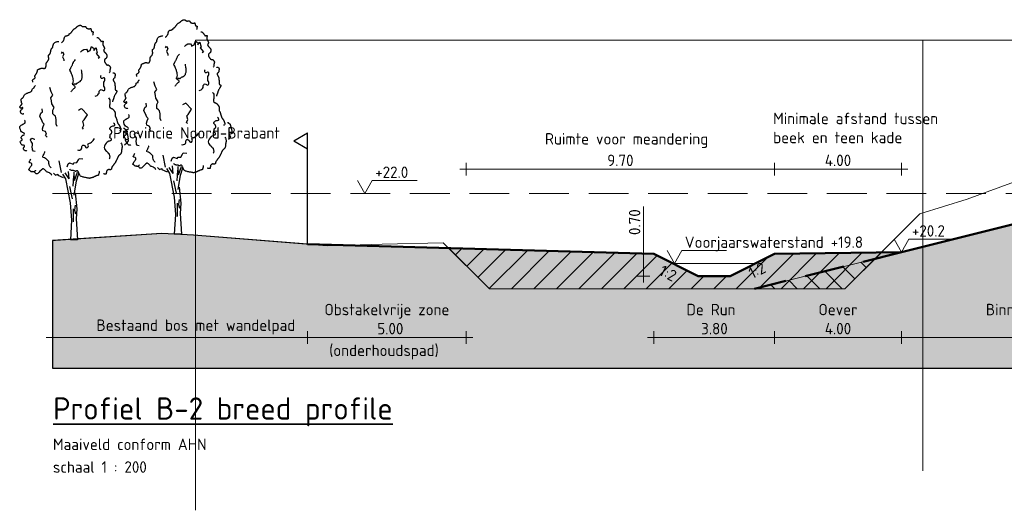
# Model space of a CAD drawing. Header units: metres. Extents: x 161377 to 162521, y 378914 to 379231.
# Tile 35 of 77: x 161826 to 161857, y 379037 to 379053. Entities that reach past the tile are written whole.
import ezdxf

# ---------------------------------------------------------------- set-up
doc = ezdxf.new("R2010")
doc.units = ezdxf.units.M
doc.linetypes.add('DASHED2', pattern=[0.375, 0.25, -0.125])
doc.linetypes.add('HIDDEN', pattern=[9.525, 6.35, -3.175])
for name, color, linetype, lineweight in [('B-WE-GR-MAAIVELD-GD', 253, 'Continuous', 18), ('N-WE-OG-TOPOGRAFIE-SD', 7, 'Continuous', 25), ('N-XX-GW-GROND_TEELAARDE-WERK-A-200', 7, 'Continuous', 18), ('N-XX-GW-WATERGANG-GD', 90, 'Continuous', 50), ('X-XX-AL-HULPLIJN-G', 7, 'Continuous', 18), ('X-XX-AL-HULPLIJN-O', 7, 'Continuous', 18), ('X-XX-AL-M', 7, 'Continuous', 18), ('X-XX-AL-NAP-M', 7, 'Continuous', 18), ('X-XX-AL-PROFIELBALK-G', 7, 'Continuous', 25), ('X-XX-AL-T35', 3, 'Continuous', 35)]:
    doc.layers.add(name, color=color, linetype=linetype, lineweight=lineweight)
doc.layers.add('N-WE-GW-GROND-A', color=7, linetype='Continuous', lineweight=35, true_color=0xffdf7f)
doc.layers.add('waterspiegel', color=7, linetype='Continuous', lineweight=13, true_color=0x0544ff)
doc.styles.add('RH-NLCS-A', font='NLCS-ISO.ttf')
doc.dimstyles.new('RH-NLCS-IT-A$0', dxfattribs={"dimscale": 0, "dimtxt": 2.5, "dimasz": 2.5, "dimexe": 1, "dimexo": 5, "dimgap": 0.5, "dimtad": 1, "dimzin": 1, "dimdsep": 46, "dimtxsty": 'RH-NLCS-A', "dimcen": 2.5, "dimdle": 1, "dimclrd": 256, "dimclre": 8, "dimclrt": 256, "dimadec": 0, "dimazin": 0, "dimtfac": 1, "dimtmove": 0, "dimatfit": 3, "dimfxl": 1, "dimfxlon": 1, "dimlwd": -1, "dimlwe": 13, "dimarcsym": 1})

# ---------------------------------------------------------------- blocks, each defined once
blk = doc.blocks.new('Peilmaat')
blk.add_lwpolyline([(-0.162, 0.28), (0, 0), (0.162, 0.28), (1.142, 0.28)])
at = {"style": 'RH-NLCS-A'}
blk.add_attdef('NAP', (0.227, 0.337), '', height=0.25, dxfattribs=at)
blk = doc.blocks.new('SOG-TOPOGRAFIE_ERFGRENS_LINKS-D')
for p, q in [((-0.433, 3.25), (0, 3.5)), ((0, 3), (0, 3.5)), ((-0.433, 3.25), (0, 3)), ((0, 0), (0, 3))]:
    blk.add_line(p, q)
blk = doc.blocks.new('BoomB')
at = {"color": 252, "true_color": 0x848484}
for p, q in [((-0.078, 3.821), (-0.325, 4.198)), ((-0.078, 3.821), (-0.118, 4.301)), ((0.263, 3.725), (0.24, 4.255)), ((0.263, 3.725), (0.447, 4.244)), ((0.381, 3.711), (0.528, 4.163)), ((-0.048, 3.356), (0.113, 2.572)), ((0.171, 1.937), (0.182, 1.119)), ((0.297, 2.179), (0.263, 1.868)), ((0.263, 1.868), (0.321, 1.626)), ((0.445, 0), (0, 0))]:
    blk.add_line(p, q, dxfattribs=at)
for points in [[(-0.55, 12.392), (-0.544, 12.397), (-0.533, 12.407), (-0.517, 12.422), (-0.499, 12.441), (-0.479, 12.463), (-0.459, 12.486), (-0.44, 12.511), (-0.423, 12.536), (-0.411, 12.56), (-0.402, 12.583), (-0.395, 12.606), (-0.39, 12.627), (-0.386, 12.648), (-0.383, 12.668), (-0.38, 12.687), (-0.375, 12.706), (-0.369, 12.723), (-0.362, 12.74), (-0.353, 12.755), (-0.344, 12.769), (-0.334, 12.782), (-0.324, 12.793), (-0.314, 12.803), (-0.304, 12.81), (-0.294, 12.816), (-0.285, 12.821), (-0.276, 12.824), (-0.267, 12.826), (-0.257, 12.828), (-0.247, 12.83), (-0.235, 12.832), (-0.223, 12.835), (-0.209, 12.839), (-0.194, 12.844), (-0.179, 12.85), (-0.163, 12.856), (-0.148, 12.862), (-0.133, 12.868), (-0.12, 12.874), (-0.109, 12.879), (-0.1, 12.884), (-0.093, 12.889), (-0.088, 12.893), (-0.084, 12.896), (-0.082, 12.9), (-0.081, 12.903), (-0.08, 12.907), (-0.081, 12.911), (-0.082, 12.915), (-0.082, 12.92), (-0.083, 12.924), (-0.083, 12.93), (-0.082, 12.935), (-0.079, 12.941), (-0.074, 12.946), (-0.067, 12.952), (-0.057, 12.958), (-0.045, 12.965), (-0.032, 12.971), (-0.018, 12.979), (-0.003, 12.986), (0.012, 12.995), (0.027, 13.004), (0.04, 13.014), (0.052, 13.025), (0.063, 13.037), (0.072, 13.05), (0.081, 13.063), (0.09, 13.078), (0.1, 13.094), (0.11, 13.11), (0.121, 13.128), (0.134, 13.146), (0.148, 13.164), (0.162, 13.183), (0.177, 13.201), (0.193, 13.218), (0.208, 13.234), (0.223, 13.249), (0.238, 13.261), (0.252, 13.27), (0.265, 13.278), (0.277, 13.284), (0.289, 13.29), (0.301, 13.295), (0.312, 13.3), (0.323, 13.306), (0.335, 13.314), (0.347, 13.323), (0.359, 13.334), (0.372, 13.347), (0.386, 13.361), (0.401, 13.375), (0.417, 13.389), (0.435, 13.404), (0.454, 13.418), (0.474, 13.432), (0.496, 13.444), (0.519, 13.456), (0.542, 13.466), (0.564, 13.475), (0.586, 13.482), (0.606, 13.486), (0.624, 13.488), (0.64, 13.488), (0.654, 13.486), (0.665, 13.481), (0.676, 13.476), (0.685, 13.469), (0.694, 13.461), (0.702, 13.453), (0.711, 13.445), (0.719, 13.438), (0.728, 13.431), (0.738, 13.424), (0.747, 13.419), (0.758, 13.414), (0.768, 13.41), (0.779, 13.406), (0.79, 13.404), (0.802, 13.404), (0.813, 13.404), (0.825, 13.405), (0.837, 13.406), (0.849, 13.408), (0.862, 13.41), (0.873, 13.413), (0.885, 13.415), (0.897, 13.417), (0.908, 13.419), (0.918, 13.419), (0.928, 13.419), (0.938, 13.418), (0.947, 13.415), (0.955, 13.41), (0.962, 13.404), (0.968, 13.395), (0.974, 13.385), (0.98, 13.373), (0.986, 13.361), (0.993, 13.348), (1.002, 13.335), (1.012, 13.323), (1.025, 13.311), (1.04, 13.301), (1.057, 13.292), (1.076, 13.285), (1.096, 13.279), (1.117, 13.274), (1.138, 13.27), (1.158, 13.268), (1.176, 13.267), (1.194, 13.267), (1.209, 13.269), (1.223, 13.271), (1.236, 13.273), (1.247, 13.276), (1.256, 13.278), (1.264, 13.281), (1.271, 13.282), (1.276, 13.283), (1.28, 13.283), (1.284, 13.281), (1.287, 13.278), (1.289, 13.274), (1.291, 13.268), (1.293, 13.261), (1.296, 13.252), (1.299, 13.241), (1.302, 13.229), (1.305, 13.216), (1.309, 13.202), (1.312, 13.188), (1.316, 13.174), (1.319, 13.161), (1.322, 13.149), (1.325, 13.138), (1.327, 13.128), (1.329, 13.12), (1.332, 13.113), (1.335, 13.108), (1.34, 13.103), (1.345, 13.099), (1.352, 13.096), (1.36, 13.094), (1.37, 13.093), (1.38, 13.092), (1.391, 13.091), (1.402, 13.089), (1.412, 13.088), (1.421, 13.085), (1.428, 13.082), (1.434, 13.077), (1.438, 13.071), (1.44, 13.065), (1.441, 13.056), (1.44, 13.047), (1.438, 13.037), (1.435, 13.025), (1.43, 13.012), (1.425, 12.998), (1.42, 12.983), (1.416, 12.967), (1.413, 12.95), (1.412, 12.932), (1.414, 12.912), (1.419, 12.891), (1.429, 12.869)], [(-2.358, 9.917), (-2.367, 9.96), (-2.372, 9.995), (-2.374, 10.021), (-2.372, 10.041), (-2.367, 10.057), (-2.36, 10.068), (-2.35, 10.077), (-2.339, 10.086), (-2.326, 10.094), (-2.313, 10.103), (-2.299, 10.113), (-2.284, 10.122), (-2.27, 10.132), (-2.257, 10.141), (-2.246, 10.151), (-2.236, 10.161), (-2.229, 10.17), (-2.224, 10.18), (-2.22, 10.189), (-2.219, 10.199), (-2.218, 10.208), (-2.219, 10.218), (-2.22, 10.227), (-2.222, 10.237), (-2.225, 10.247), (-2.227, 10.258), (-2.229, 10.268), (-2.231, 10.279), (-2.231, 10.291), (-2.23, 10.302), (-2.228, 10.314), (-2.224, 10.327), (-2.218, 10.34), (-2.21, 10.353), (-2.201, 10.367), (-2.191, 10.381), (-2.18, 10.396), (-2.168, 10.411), (-2.157, 10.426), (-2.146, 10.442), (-2.135, 10.458), (-2.126, 10.474), (-2.117, 10.491), (-2.109, 10.507), (-2.102, 10.523), (-2.095, 10.538), (-2.09, 10.553), (-2.085, 10.566), (-2.082, 10.578), (-2.079, 10.59), (-2.077, 10.6), (-2.076, 10.61), (-2.075, 10.619), (-2.074, 10.627), (-2.073, 10.636), (-2.072, 10.644), (-2.07, 10.652), (-2.069, 10.661), (-2.066, 10.669), (-2.062, 10.677), (-2.057, 10.685), (-2.051, 10.693), (-2.043, 10.7), (-2.033, 10.707), (-2.021, 10.714), (-2.007, 10.72), (-1.992, 10.726), (-1.976, 10.732), (-1.959, 10.738), (-1.942, 10.743), (-1.926, 10.749), (-1.91, 10.755), (-1.895, 10.761), (-1.882, 10.767), (-1.868, 10.773), (-1.856, 10.779), (-1.843, 10.784), (-1.831, 10.788), (-1.818, 10.791), (-1.806, 10.793), (-1.792, 10.793), (-1.778, 10.792), (-1.764, 10.791), (-1.75, 10.788), (-1.735, 10.786), (-1.72, 10.783), (-1.704, 10.781), (-1.689, 10.779), (-1.674, 10.778), (-1.658, 10.777), (-1.643, 10.777), (-1.629, 10.778), (-1.616, 10.78), (-1.604, 10.783), (-1.593, 10.786), (-1.583, 10.79), (-1.575, 10.795), (-1.569, 10.8), (-1.564, 10.806), (-1.56, 10.813), (-1.557, 10.821), (-1.554, 10.829), (-1.551, 10.838), (-1.548, 10.848), (-1.544, 10.858), (-1.54, 10.869), (-1.536, 10.88), (-1.533, 10.893), (-1.529, 10.905), (-1.526, 10.919), (-1.523, 10.933), (-1.521, 10.947), (-1.519, 10.962), (-1.518, 10.977), (-1.518, 10.992), (-1.518, 11.007), (-1.518, 11.022), (-1.518, 11.037), (-1.518, 11.051), (-1.518, 11.064), (-1.517, 11.076), (-1.516, 11.087), (-1.514, 11.097), (-1.511, 11.106), (-1.508, 11.115), (-1.505, 11.123), (-1.501, 11.13), (-1.497, 11.137), (-1.492, 11.144), (-1.487, 11.15), (-1.481, 11.157), (-1.475, 11.165), (-1.467, 11.174), (-1.459, 11.184), (-1.45, 11.196), (-1.44, 11.21), (-1.428, 11.227), (-1.416, 11.246), (-1.404, 11.267), (-1.392, 11.288), (-1.381, 11.311), (-1.372, 11.333), (-1.364, 11.356), (-1.36, 11.377), (-1.357, 11.398), (-1.358, 11.417), (-1.36, 11.436), (-1.364, 11.453), (-1.368, 11.47), (-1.373, 11.486), (-1.377, 11.502), (-1.38, 11.517), (-1.382, 11.531), (-1.383, 11.546), (-1.382, 11.559), (-1.38, 11.572), (-1.376, 11.584), (-1.372, 11.595), (-1.366, 11.606), (-1.36, 11.615), (-1.353, 11.622), (-1.345, 11.629), (-1.337, 11.636), (-1.328, 11.642), (-1.319, 11.648), (-1.311, 11.655), (-1.302, 11.663), (-1.294, 11.672), (-1.286, 11.683), (-1.279, 11.695), (-1.273, 11.709), (-1.267, 11.725), (-1.261, 11.741), (-1.256, 11.759), (-1.251, 11.778), (-1.246, 11.798), (-1.242, 11.819), (-1.238, 11.84), (-1.234, 11.862), (-1.23, 11.884), (-1.226, 11.906), (-1.222, 11.926), (-1.217, 11.946), (-1.212, 11.964), (-1.206, 11.98), (-1.199, 11.995), (-1.192, 12.008), (-1.185, 12.02), (-1.177, 12.031), (-1.17, 12.04), (-1.162, 12.049), (-1.154, 12.057), (-1.147, 12.064), (-1.14, 12.071), (-1.133, 12.077), (-1.127, 12.084), (-1.121, 12.09), (-1.116, 12.097), (-1.112, 12.104), (-1.109, 12.111), (-1.106, 12.119), (-1.104, 12.129), (-1.103, 12.139), (-1.102, 12.151), (-1.1, 12.164), (-1.098, 12.18), (-1.094, 12.197), (-1.09, 12.217), (-1.084, 12.239), (-1.076, 12.263), (-1.066, 12.288), (-1.054, 12.313), (-1.038, 12.339), (-1.018, 12.363), (-0.995, 12.387), (-0.967, 12.408), (-0.934, 12.426), (-0.899, 12.441), (-0.862, 12.453), (-0.826, 12.462), (-0.792, 12.468), (-0.762, 12.469), (-0.738, 12.467), (-0.721, 12.46)], [(1.665, 12.717), (1.679, 12.722), (1.693, 12.725), (1.707, 12.725), (1.721, 12.723), (1.736, 12.718), (1.75, 12.709), (1.766, 12.698), (1.782, 12.683), (1.799, 12.665), (1.817, 12.645), (1.834, 12.623), (1.852, 12.601), (1.868, 12.579), (1.883, 12.557), (1.896, 12.538), (1.907, 12.521), (1.916, 12.508), (1.921, 12.498), (1.925, 12.49), (1.927, 12.485), (1.928, 12.482), (1.927, 12.48), (1.927, 12.479), (1.926, 12.478), (1.925, 12.478), (1.925, 12.478), (1.925, 12.478), (1.927, 12.478), (1.93, 12.479), (1.934, 12.479), (1.941, 12.48), (1.95, 12.481), (1.961, 12.483), (1.974, 12.484), (1.988, 12.486), (2.002, 12.488), (2.017, 12.489), (2.03, 12.489), (2.042, 12.489), (2.053, 12.488), (2.06, 12.486), (2.065, 12.483), (2.068, 12.479), (2.069, 12.474), (2.069, 12.468), (2.068, 12.462), (2.065, 12.454), (2.063, 12.446), (2.06, 12.437), (2.057, 12.428), (2.054, 12.418), (2.052, 12.407), (2.049, 12.396), (2.047, 12.384), (2.045, 12.371), (2.044, 12.358), (2.043, 12.344), (2.043, 12.331), (2.043, 12.317), (2.044, 12.303), (2.045, 12.289), (2.046, 12.276), (2.049, 12.264), (2.051, 12.253), (2.054, 12.242), (2.058, 12.233), (2.061, 12.225), (2.065, 12.218), (2.069, 12.211), (2.073, 12.205), (2.076, 12.2), (2.08, 12.195), (2.083, 12.191), (2.086, 12.187), (2.089, 12.183), (2.092, 12.179), (2.096, 12.174), (2.099, 12.168), (2.103, 12.161), (2.107, 12.152), (2.112, 12.141), (2.117, 12.13), (2.122, 12.117), (2.127, 12.104), (2.132, 12.091), (2.137, 12.078), (2.142, 12.067), (2.145, 12.057), (2.148, 12.048), (2.151, 12.041), (2.152, 12.036), (2.152, 12.031), (2.152, 12.026), (2.15, 12.02), (2.147, 12.015), (2.143, 12.008), (2.138, 11.999), (2.131, 11.99), (2.125, 11.979), (2.118, 11.967), (2.112, 11.955), (2.106, 11.942), (2.102, 11.93), (2.099, 11.917), (2.098, 11.905), (2.1, 11.893), (2.102, 11.881), (2.107, 11.869), (2.112, 11.858), (2.119, 11.847), (2.126, 11.837), (2.134, 11.827), (2.143, 11.817), (2.152, 11.807), (2.162, 11.797), (2.171, 11.787), (2.181, 11.778), (2.191, 11.768), (2.201, 11.758), (2.21, 11.748), (2.219, 11.738), (2.228, 11.727), (2.237, 11.717), (2.245, 11.706), (2.253, 11.696), (2.26, 11.685), (2.267, 11.675), (2.274, 11.666), (2.28, 11.657), (2.285, 11.648), (2.29, 11.639), (2.295, 11.631), (2.298, 11.623), (2.301, 11.615), (2.304, 11.608), (2.305, 11.601), (2.306, 11.594), (2.306, 11.587), (2.306, 11.579), (2.305, 11.572), (2.303, 11.564), (2.302, 11.555), (2.3, 11.546), (2.298, 11.536), (2.296, 11.525), (2.294, 11.514), (2.292, 11.501), (2.29, 11.489), (2.287, 11.477), (2.283, 11.465), (2.279, 11.453), (2.275, 11.442), (2.269, 11.432), (2.263, 11.424), (2.256, 11.416), (2.249, 11.408), (2.242, 11.402), (2.235, 11.396), (2.229, 11.391), (2.223, 11.386), (2.217, 11.381), (2.212, 11.377), (2.208, 11.373), (2.203, 11.37), (2.199, 11.366), (2.195, 11.362), (2.19, 11.359), (2.186, 11.355), (2.18, 11.351), (2.175, 11.347), (2.169, 11.342), (2.163, 11.337), (2.158, 11.33), (2.153, 11.323), (2.149, 11.314), (2.146, 11.303), (2.144, 11.291), (2.143, 11.277), (2.143, 11.263), (2.144, 11.248), (2.146, 11.233), (2.148, 11.219), (2.151, 11.206), (2.154, 11.194), (2.158, 11.183), (2.162, 11.174), (2.166, 11.166), (2.171, 11.158), (2.177, 11.15), (2.184, 11.141), (2.191, 11.131), (2.2, 11.12), (2.209, 11.107), (2.219, 11.092), (2.23, 11.076), (2.241, 11.06), (2.253, 11.045), (2.264, 11.031), (2.275, 11.018), (2.286, 11.008), (2.296, 11), (2.305, 10.995), (2.314, 10.992), (2.323, 10.99), (2.332, 10.99), (2.34, 10.991), (2.348, 10.992), (2.357, 10.993), (2.365, 10.993), (2.374, 10.993), (2.383, 10.992), (2.392, 10.989), (2.401, 10.986), (2.411, 10.981), (2.422, 10.974), (2.433, 10.965), (2.444, 10.954), (2.455, 10.941), (2.467, 10.927), (2.478, 10.912), (2.488, 10.897), (2.498, 10.883), (2.506, 10.869), (2.512, 10.856), (2.517, 10.844), (2.52, 10.834), (2.522, 10.825), (2.522, 10.816), (2.521, 10.808), (2.52, 10.801), (2.517, 10.792), (2.515, 10.784), (2.512, 10.775), (2.509, 10.764), (2.506, 10.753), (2.503, 10.741), (2.501, 10.728), (2.498, 10.715), (2.497, 10.7), (2.496, 10.684), (2.495, 10.667), (2.495, 10.648), (2.494, 10.628), (2.491, 10.606), (2.486, 10.581), (2.478, 10.555), (2.467, 10.525), (2.451, 10.492)], [(2.669, 10.49), (2.686, 10.492), (2.701, 10.494), (2.713, 10.495), (2.723, 10.496), (2.731, 10.495), (2.739, 10.494), (2.746, 10.492), (2.753, 10.488), (2.761, 10.484), (2.77, 10.478), (2.778, 10.471), (2.787, 10.463), (2.795, 10.454), (2.802, 10.445), (2.808, 10.435), (2.813, 10.424), (2.816, 10.413), (2.818, 10.401), (2.819, 10.389), (2.819, 10.377), (2.818, 10.363), (2.816, 10.349), (2.814, 10.334), (2.812, 10.318), (2.81, 10.301), (2.808, 10.284), (2.805, 10.266), (2.802, 10.248), (2.798, 10.231), (2.793, 10.214), (2.786, 10.198), (2.779, 10.182), (2.77, 10.169), (2.759, 10.156), (2.748, 10.145), (2.737, 10.134), (2.726, 10.124), (2.716, 10.115), (2.707, 10.107), (2.7, 10.098), (2.694, 10.09), (2.691, 10.082), (2.69, 10.073), (2.691, 10.064), (2.693, 10.054), (2.697, 10.044), (2.702, 10.032), (2.708, 10.019), (2.716, 10.004), (2.725, 9.989), (2.734, 9.972), (2.743, 9.955), (2.752, 9.938), (2.761, 9.921), (2.77, 9.904), (2.777, 9.888), (2.783, 9.873), (2.788, 9.859), (2.792, 9.845), (2.795, 9.832), (2.798, 9.819), (2.8, 9.806), (2.801, 9.793), (2.803, 9.78), (2.804, 9.766), (2.805, 9.751), (2.806, 9.736), (2.808, 9.721), (2.809, 9.705), (2.811, 9.689), (2.813, 9.674), (2.816, 9.658), (2.819, 9.642), (2.822, 9.626), (2.825, 9.611), (2.827, 9.596), (2.83, 9.581), (2.831, 9.566), (2.831, 9.552), (2.83, 9.538), (2.828, 9.525), (2.825, 9.512), (2.821, 9.5), (2.818, 9.488), (2.815, 9.476), (2.814, 9.465), (2.816, 9.455), (2.82, 9.445), (2.827, 9.435), (2.837, 9.426), (2.849, 9.417), (2.862, 9.408), (2.875, 9.4), (2.888, 9.393), (2.9, 9.386), (2.91, 9.379), (2.918, 9.373), (2.924, 9.367), (2.928, 9.361), (2.93, 9.356), (2.931, 9.351), (2.931, 9.345), (2.93, 9.34), (2.929, 9.334), (2.928, 9.328), (2.926, 9.321), (2.924, 9.313), (2.92, 9.304), (2.916, 9.293), (2.91, 9.28), (2.902, 9.265), (2.892, 9.248), (2.879, 9.228), (2.865, 9.206), (2.85, 9.181), (2.834, 9.156), (2.818, 9.128), (2.802, 9.1), (2.787, 9.072), (2.774, 9.044), (2.762, 9.016), (2.752, 8.989), (2.744, 8.962), (2.736, 8.936), (2.729, 8.911), (2.723, 8.886), (2.716, 8.862), (2.708, 8.839), (2.7, 8.818), (2.692, 8.797), (2.683, 8.777), (2.675, 8.757), (2.669, 8.738), (2.664, 8.72), (2.661, 8.701), (2.661, 8.683)], [(2.395, 8.917), (2.446, 8.862), (2.477, 8.799), (2.491, 8.731), (2.493, 8.66), (2.487, 8.589), (2.477, 8.521), (2.468, 8.459), (2.463, 8.405), (2.467, 8.363), (2.479, 8.33), (2.496, 8.305), (2.518, 8.286), (2.543, 8.273), (2.569, 8.263), (2.595, 8.254), (2.618, 8.246), (2.639, 8.236), (2.657, 8.225), (2.672, 8.213), (2.686, 8.2), (2.698, 8.186), (2.71, 8.171), (2.721, 8.156), (2.732, 8.141), (2.744, 8.126), (2.756, 8.111), (2.769, 8.095), (2.781, 8.078), (2.792, 8.06), (2.801, 8.041), (2.809, 8.02), (2.815, 7.997), (2.818, 7.972), (2.82, 7.945), (2.82, 7.918), (2.819, 7.89), (2.817, 7.864), (2.816, 7.838), (2.816, 7.815), (2.817, 7.795), (2.82, 7.779), (2.825, 7.765), (2.831, 7.753), (2.838, 7.741), (2.847, 7.73), (2.855, 7.717), (2.865, 7.703), (2.874, 7.685), (2.883, 7.664), (2.892, 7.639), (2.901, 7.611), (2.909, 7.582), (2.917, 7.552), (2.925, 7.522), (2.933, 7.492), (2.941, 7.464), (2.948, 7.437), (2.955, 7.412), (2.962, 7.39), (2.969, 7.369), (2.976, 7.35), (2.983, 7.333), (2.99, 7.318), (2.997, 7.305), (3.005, 7.293), (3.012, 7.283), (3.021, 7.273), (3.029, 7.265), (3.037, 7.256), (3.046, 7.247), (3.055, 7.238), (3.064, 7.227), (3.073, 7.216), (3.082, 7.202), (3.091, 7.187), (3.101, 7.17), (3.111, 7.15), (3.122, 7.127), (3.133, 7.102), (3.146, 7.073), (3.158, 7.041), (3.169, 7.007), (3.177, 6.972), (3.18, 6.939), (3.175, 6.909), (3.16, 6.883), (3.134, 6.863), (3.094, 6.851)], [(3.18, 6.092), (3.213, 6.037), (3.236, 5.99), (3.252, 5.95), (3.261, 5.916), (3.265, 5.886), (3.265, 5.861), (3.262, 5.838), (3.258, 5.817), (3.254, 5.796), (3.25, 5.776), (3.245, 5.756), (3.241, 5.736), (3.238, 5.715), (3.235, 5.694), (3.232, 5.673), (3.23, 5.65), (3.229, 5.627), (3.228, 5.603), (3.227, 5.578), (3.225, 5.552), (3.222, 5.527), (3.217, 5.502), (3.21, 5.477), (3.2, 5.453), (3.188, 5.43), (3.173, 5.408), (3.156, 5.387), (3.138, 5.367), (3.119, 5.349), (3.101, 5.332), (3.084, 5.316), (3.068, 5.301), (3.054, 5.288), (3.042, 5.276), (3.032, 5.265), (3.023, 5.254), (3.015, 5.243), (3.008, 5.232), (3.002, 5.22), (2.995, 5.208), (2.989, 5.194), (2.983, 5.178), (2.977, 5.162), (2.97, 5.144), (2.963, 5.124), (2.954, 5.103), (2.945, 5.08), (2.934, 5.055), (2.922, 5.029), (2.908, 5.001), (2.894, 4.973), (2.879, 4.945), (2.864, 4.918), (2.849, 4.891), (2.834, 4.866), (2.82, 4.844), (2.807, 4.823), (2.795, 4.806), (2.782, 4.79), (2.771, 4.775), (2.759, 4.76), (2.747, 4.746), (2.735, 4.73), (2.722, 4.714), (2.708, 4.696), (2.694, 4.677), (2.68, 4.657), (2.666, 4.637), (2.653, 4.617), (2.641, 4.598), (2.63, 4.581), (2.621, 4.565), (2.614, 4.551), (2.608, 4.54), (2.605, 4.53), (2.602, 4.521), (2.6, 4.513), (2.599, 4.506), (2.599, 4.499), (2.599, 4.492), (2.598, 4.484), (2.598, 4.476), (2.596, 4.468), (2.595, 4.46), (2.592, 4.452), (2.588, 4.444), (2.583, 4.436), (2.576, 4.428), (2.568, 4.421), (2.558, 4.414), (2.548, 4.409), (2.537, 4.404), (2.525, 4.4), (2.514, 4.397), (2.503, 4.396), (2.493, 4.396), (2.484, 4.399), (2.476, 4.402), (2.469, 4.406), (2.461, 4.41), (2.453, 4.414), (2.444, 4.416), (2.433, 4.417), (2.421, 4.416), (2.408, 4.413), (2.392, 4.407), (2.376, 4.399), (2.36, 4.39), (2.343, 4.38), (2.328, 4.37), (2.315, 4.359), (2.303, 4.348), (2.294, 4.337), (2.288, 4.327), (2.283, 4.318), (2.28, 4.308), (2.278, 4.299), (2.277, 4.29), (2.276, 4.28), (2.275, 4.27), (2.274, 4.26), (2.272, 4.25), (2.27, 4.239), (2.268, 4.228), (2.266, 4.217), (2.264, 4.207), (2.263, 4.196), (2.262, 4.186), (2.262, 4.176), (2.263, 4.167), (2.262, 4.158), (2.261, 4.151), (2.258, 4.144), (2.253, 4.138), (2.245, 4.133), (2.233, 4.129), (2.218, 4.127), (2.199, 4.127), (2.179, 4.127), (2.158, 4.129), (2.138, 4.132), (2.12, 4.137), (2.105, 4.142), (2.094, 4.149)], [(1.828, 4.321), (1.827, 4.311), (1.824, 4.291), (1.819, 4.265), (1.813, 4.234), (1.806, 4.201), (1.799, 4.167), (1.79, 4.135), (1.782, 4.108), (1.773, 4.085), (1.764, 4.068), (1.755, 4.056), (1.745, 4.048), (1.736, 4.042), (1.727, 4.039), (1.718, 4.038), (1.709, 4.037), (1.7, 4.037), (1.691, 4.036), (1.681, 4.035), (1.671, 4.033), (1.659, 4.03), (1.647, 4.027), (1.632, 4.021), (1.615, 4.014), (1.596, 4.006), (1.576, 3.995), (1.554, 3.984), (1.531, 3.973), (1.509, 3.961), (1.487, 3.95), (1.466, 3.94), (1.448, 3.931), (1.431, 3.924), (1.416, 3.918), (1.403, 3.913), (1.391, 3.91), (1.379, 3.907), (1.366, 3.904), (1.354, 3.901), (1.34, 3.897), (1.325, 3.893), (1.308, 3.888), (1.291, 3.883), (1.274, 3.878), (1.258, 3.873), (1.243, 3.869), (1.229, 3.865), (1.217, 3.863), (1.208, 3.861), (1.2, 3.861), (1.192, 3.862), (1.182, 3.864), (1.17, 3.867), (1.152, 3.871), (1.129, 3.876), (1.098, 3.882), (1.059, 3.888), (1.014, 3.895), (0.963, 3.904), (0.91, 3.913), (0.857, 3.925), (0.805, 3.937), (0.756, 3.951), (0.713, 3.968), (0.677, 3.986), (0.648, 4.006), (0.625, 4.027), (0.606, 4.051), (0.59, 4.075), (0.577, 4.101), (0.565, 4.128), (0.554, 4.156), (0.542, 4.184), (0.53, 4.213), (0.517, 4.24), (0.503, 4.265), (0.489, 4.288), (0.475, 4.307), (0.46, 4.322), (0.444, 4.331), (0.428, 4.335), (0.413, 4.334), (0.397, 4.329), (0.381, 4.322), (0.365, 4.314), (0.35, 4.306), (0.336, 4.3), (0.322, 4.297), (0.309, 4.298), (0.297, 4.303), (0.285, 4.31), (0.272, 4.318), (0.258, 4.327), (0.242, 4.335), (0.224, 4.342), (0.204, 4.346), (0.18, 4.347), (0.154, 4.347), (0.126, 4.348), (0.095, 4.352), (0.063, 4.362), (0.029, 4.378), (-0.005, 4.405), (-0.04, 4.444)]]:
    blk.add_lwpolyline(points, dxfattribs=at)
at = {"color": 252, "true_color": 0x848484, "flags": 128}
for points in [[(-0.563, 11.712), (-0.483, 11.813), (-0.399, 11.674), (-0.485, 11.495), (-0.402, 11.346), (-0.416, 11.243)], [(0.644, 11.801), (0.745, 11.904), (0.848, 11.968), (1.016, 11.977), (1.079, 11.881), (1.089, 11.824), (1.242, 11.904), (1.339, 12.145), (1.446, 12.073), (1.462, 12.067), (1.476, 12.007), (1.489, 11.903), (1.616, 12.073), (1.652, 11.917), (1.694, 11.753), (1.635, 11.711), (1.832, 11.457), (1.748, 11.397)], [(-0.835, 7.119), (-0.882, 7.265), (-0.886, 7.568), (-0.928, 7.764), (-0.997, 7.815), (-1.103, 7.909), (-1.102, 8.15), (-1.009, 8.323), (-1.166, 8.548), (-1.194, 8.729), (-1.223, 8.92), (-1.094, 9.095), (-1.213, 9.313), (-1.289, 9.573)], [(-1.461, 6.451), (-1.557, 6.549), (-1.509, 6.648), (-1.573, 6.798), (-1.726, 6.854), (-1.76, 6.973), (-1.715, 7.123), (-1.647, 7.265), (-1.723, 7.362), (-1.766, 7.453), (-1.922, 7.781), (-1.85, 7.955), (-1.76, 8.048), (-1.779, 8.243)], [(0.835, 6.952), (0.766, 7.032), (0.853, 7.215), (0.789, 7.451), (0.876, 7.531), (1.075, 7.865), (0.73, 8.238), (0.643, 8.206), (0.509, 8.135)], [(3.411, 5.971), (3.562, 6.095), (3.443, 6.285), (3.669, 6.353), (3.616, 6.585), (3.546, 6.869), (3.393, 6.992), (3.356, 7.002)], [(-2.221, 5.549), (-2.326, 5.57), (-2.376, 5.66), (-2.396, 5.894), (-2.374, 5.937), (-2.391, 6.047), (-2.473, 6.17), (-2.511, 6.262), (-2.509, 6.292), (-2.417, 6.396), (-2.265, 6.334), (-2.249, 6.332), (-2.235, 6.319)], [(-0.549, 4.218), (-0.712, 4.969)], [(-0.203, 4.589), (-0.136, 4.773), (-0.057, 4.835), (0.169, 4.763), (0.233, 4.843), (0.417, 4.85), (0.509, 5.032), (0.556, 5.111), (0.793, 5.087)], [(-1.067, 4.195), (-0.93, 4.058), (-0.793, 4.127), (-0.793, 4.058), (-0.449, 3.92)], [(-0.491, 4.121), (-0.303, 3.821), (-0.003, 2.319), (0.072, 1.229), (0, 0)], [(0.185, 3.361), (0.218, 4.013)], [(0.25, 2.798), (0.381, 3.711)], [(0.298, 2.957), (0.411, 1.943), (0.373, 1.304), (0.445, 0)]]:
    blk.add_lwpolyline(points, dxfattribs=at)
at = {"color": 252, "true_color": 0x848484}
for points in [[(0.235, 9.726, -0.158777), (0.165, 9.75, -0.233308), (0.141, 9.797, -0.182007), (0.161, 9.85, 0.155816), (0.187, 9.912, 0.045058), (0.187, 10.085, 0.058787), (0.16, 10.216, 0.004222), (0.129, 10.304, 0.006596), (0.109, 10.36, 0.009627), (0.05, 10.503, 0.01133), (-0.004, 10.623, 0.125022), (-0.034, 10.659, -0.287204), (-0.043, 10.679, -0.13455), (-0.031, 10.704, 0.057474), (0.005, 10.757, 0.001656), (0.058, 10.861, 0.0025), (0.093, 10.931, 0.011837), (0.127, 11.003, -0.006032), (0.191, 11.146, -0.046726), (0.229, 11.211, -0.023647), (0.321, 11.328)], [(0.05, 9.3, -0.032546), (0.11, 9.391, -0.03526), (0.176, 9.466, -0.036525), (0.228, 9.51, 0.039269), (0.275, 9.551, 0.524816), (0.249, 9.687, -0.70157), (0.257, 9.808, -0.246052), (0.318, 9.796, 0.330237), (0.365, 9.793, 0.082831), (0.398, 9.824, -0.081275), (0.431, 9.855, -0.066365), (0.495, 9.887, 0.059917), (0.566, 9.922, 0.076229), (0.665, 10.008, 0.097021), (0.714, 10.098, 0.037062), (0.737, 10.193, 0.045363), (0.743, 10.273, 0.006717), (0.742, 10.312, 0.002377), (0.736, 10.423, 0.020071), (0.725, 10.531, 0.014267), (0.7, 10.682)], [(1.555, 9.036, 0.101914), (1.686, 9.079, 0.107951), (1.783, 9.167, 0.172666), (1.816, 9.281, -0.173792), (1.849, 9.395, -0.48034), (2.033, 9.404, 0.699728), (2.175, 9.46, 0.110664), (2.142, 9.591, -0.110605), (2.109, 9.721, -0.006472), (2.108, 9.787, -0.006512), (2.109, 9.852, -0.111285), (2.142, 9.983, 0.11249), (2.175, 10.112, 0.670162), (2.05, 10.167, -0.598076), (1.914, 10.21, -0.107528), (1.916, 10.279, -0.106959), (1.946, 10.341)], [(-2.932, 7.92, -0.061597), (-2.973, 7.907, -0.068549), (-3.012, 7.905, -0.377768), (-3.134, 8.036, -0.275847), (-3.022, 8.237, -0.028717), (-3.01, 8.242, 0.055672), (-3.004, 8.246, 1.128102), (-3.055, 8.3, -0.467669), (-3.15, 8.3, -0.043926), (-3.173, 8.333, -0.178724), (-3.174, 8.342, -0.071298), (-3.165, 8.369, -0.036842), (-3.137, 8.415, -0.009471), (-3.106, 8.456, 0.010169), (-3.078, 8.494, 0.016396), (-3.049, 8.538, 0.058895), (-3.043, 8.551, 0.22909), (-3.047, 8.585, -0.102618), (-3.074, 8.654, -0.001984), (-3.081, 8.694, -0.00284), (-3.086, 8.722, -0.015692), (-3.092, 8.778, -0.026096), (-3.094, 8.812, -0.123566), (-3.088, 8.834, -0.050335), (-3.057, 8.879, -0.123683), (-3.015, 8.909, 0.160012), (-2.983, 8.935, 0.092044), (-2.976, 8.953, -0.133826), (-2.97, 8.965, -0.078666), (-2.964, 8.97, 0.049691), (-2.954, 8.977, 0.207036), (-2.934, 9.021, -0.156565), (-2.913, 9.081, -0.059527), (-2.844, 9.152, -0.066018), (-2.768, 9.199, -0.00394), (-2.735, 9.213, -0.004619), (-2.707, 9.225, -0.031042), (-2.627, 9.252, 0.02906), (-2.542, 9.28, 0.07887), (-2.486, 9.313, 0.0611), (-2.428, 9.374, 0.147905), (-2.41, 9.424, -0.120561), (-2.392, 9.486, -0.254022), (-2.318, 9.531, 0.34235), (-2.268, 9.575, 0.082724), (-2.267, 9.594, -0.071752), (-2.266, 9.616, -0.11979), (-2.244, 9.668, -0.113391), (-2.199, 9.707)], [(-2.73, 5.619, -0.13726), (-2.808, 5.588, -0.181103), (-2.871, 5.604, -0.101937), (-2.929, 5.665, -0.1217), (-2.95, 5.732, -0.031179), (-2.95, 5.764, -0.041415), (-2.947, 5.788, -0.247446), (-2.917, 5.824, 0.211909), (-2.88, 5.862, 0.57629), (-2.944, 5.94, -0.298213), (-3.091, 6.005, -0.072479), (-3.146, 6.125, -0.144881), (-3.146, 6.191, -0.371124), (-3.083, 6.232, 0.387334), (-3.023, 6.273, 0.34255), (-3.06, 6.356, -0.37139), (-3.092, 6.436, -0.006859), (-3.083, 6.46, -0.038546), (-3.081, 6.464, -0.020688), (-3.072, 6.479, -0.008761), (-3.05, 6.511, -0.042179), (-3.011, 6.554, -0.0657), (-2.981, 6.577, -0.183427), (-2.967, 6.579, 0.107566), (-2.944, 6.579, 0.792646), (-2.941, 6.723, -0.263682), (-3.147, 6.923, -0.032113), (-3.187, 7.102, -0.209176), (-3.18, 7.131, -0.06387), (-3.138, 7.172, -0.039172), (-3.057, 7.224, -0.009014), (-3.007, 7.25, 0.010983), (-2.966, 7.271, 0.028574), (-2.885, 7.322, 0.061489), (-2.852, 7.352, 0.098913), (-2.846, 7.362, 0.028984), (-2.836, 7.4, 0.13267), (-2.84, 7.464, 0.117747), (-2.878, 7.525)], [(2.727, 7.359, -0.041311), (2.751, 7.323, -0.042244), (2.768, 7.283, -0.038238), (2.781, 7.235, -0.058405), (2.783, 7.203, -0.414693), (2.707, 7.135, 0.202416), (2.534, 7.073, 0.021897), (2.473, 7.012, 0.213758), (2.47, 7.003, 0.105271), (2.475, 6.985, 0.031738), (2.51, 6.933, 0.080024), (2.56, 6.886, -0.184988), (2.577, 6.86, -0.029477), (2.579, 6.85, -0.009899), (2.582, 6.82, -0.022999), (2.585, 6.737, -0.042094), (2.58, 6.691, -0.067896), (2.575, 6.674, -0.039856), (2.559, 6.648, -0.245698), (2.526, 6.631, 0.290975), (2.498, 6.613, 0.072692), (2.487, 6.578, 0.050351), (2.485, 6.526, 0.014603), (2.486, 6.514, -0.02061), (2.486, 6.506, -0.157327), (2.482, 6.493, 0.089134), (2.472, 6.47, 0.467738), (2.515, 6.412, -0.358322), (2.578, 6.352, -0.038489), (2.581, 6.305, -0.085044), (2.577, 6.284, -0.064554), (2.566, 6.264, -0.037905), (2.541, 6.234, -0.17292), (2.505, 6.216, 0.077348), (2.42, 6.193, 0.21853), (2.147, 5.88, 0.311295), (2.241, 5.59, 0.013408), (2.271, 5.568, -0.0379), (2.282, 5.56, -0.010602), (2.339, 5.504, -0.026927), (2.36, 5.48, -0.023313), (2.369, 5.467, 0.018302), (2.381, 5.452, 0.109191), (2.408, 5.428, -0.114091), (2.435, 5.405, -0.07496), (2.444, 5.388, -0.022301), (2.463, 5.324, -0.043297), (2.477, 5.23, -0.053082), (2.475, 5.152, -0.073734), (2.469, 5.134, -0.032843), (2.449, 5.096)], [(0.446, 5.644, 0.171526), (0.588, 5.631, 0.171526), (0.707, 5.709, 0.239798), (0.724, 5.804, -0.227236), (0.739, 5.905, -0.666529), (0.937, 5.864, 0.726468), (1.131, 5.84, 0.263269), (1.123, 5.95, -0.359589), (1.131, 6.035, -0.135967), (1.21, 6.08, 0.095213), (1.327, 6.133, 0.060587), (1.436, 6.233, 0.057857), (1.522, 6.362)], [(-1.166, 4.055, 0.036784), (-1.192, 4.108, 0.072313), (-1.21, 4.132, 0.068127), (-1.316, 4.208, 0.075473), (-1.426, 4.246, 0.033705), (-1.447, 4.249, -0.057462), (-1.46, 4.251, -0.197945), (-1.493, 4.278, 0.082036), (-1.555, 4.356, 0.052126), (-1.697, 4.459, 0.251473), (-1.736, 4.461, 0.059835), (-1.756, 4.447, 0.010142), (-1.863, 4.354, 0.038399), (-1.963, 4.248, -0.049754), (-2.042, 4.168, -0.415767), (-2.203, 4.183, -0.365967), (-2.201, 4.362, -0.002133), (-2.196, 4.368, -0.07961), (-2.195, 4.368, -0.7436), (-2.195, 4.367, -0.008654), (-2.208, 4.342, -0.121887), (-2.25, 4.296, -0.089292), (-2.327, 4.262, -0.250646), (-2.385, 4.277, 0.317592), (-2.434, 4.284, 0.160208), (-2.446, 4.271, -0.29699), (-2.455, 4.266, -0.277841), (-2.48, 4.283, 0.117864), (-2.523, 4.335, 0.060549), (-2.569, 4.361, -0.10853), (-2.593, 4.379, -0.137156), (-2.604, 4.401, -0.124668), (-2.602, 4.428, -0.068553), (-2.58, 4.473, -0.015893), (-2.457, 4.647, -0.012888), (-2.43, 4.68, 0.027707), (-2.418, 4.696, 0.193486), (-2.416, 4.708, 0.035542), (-2.431, 4.769, 0.359392), (-2.532, 4.832, -0.590523), (-2.583, 4.902, -0.035503), (-2.554, 4.953, 0.029287), (-2.519, 5.015, 0.006452), (-2.506, 5.042, 0.006358), (-2.493, 5.071)], [(-1.203, 4.507, -0.072887), (-1.303, 4.649, -0.080286), (-1.35, 4.8, -0.058621), (-1.353, 4.881, 0.116876), (-1.359, 4.922, 0.104083), (-1.391, 4.971, 0.026813), (-1.558, 5.119, 0.129639), (-1.703, 5.182, -0.416389), (-1.736, 5.228, -0.105912), (-1.712, 5.289, 0.043591), (-1.638, 5.426, 0.004224), (-1.607, 5.497, 0.029199), (-1.604, 5.508, 0.213879), (-1.605, 5.518, 0.069343), (-1.624, 5.541)]]:
    blk.add_lwpolyline(points, format="xyb", dxfattribs=at)
blk = doc.blocks.new('*D116')
at = {"layer": 'Defpoints', "color": 0, "transparency": 16777216}
for p in [(161835.215, 379045.523), (161827.193, 379044.679), (161835.215, 379042.591)]:
    blk.add_point(p, dxfattribs=at)
at = {"layer": 'X-XX-AL-M', "transparency": 16777216}
blk.add_line((161826.993, 379042.591), (161835.415, 379042.591), dxfattribs=at)
at = {"layer": 'X-XX-AL-M', "color": 8, "linetype": 'HIDDEN', "lineweight": 13, "transparency": 16777216}
for p, q in [((161827.193, 379042.791), (161827.193, 379042.391)), ((161835.215, 379042.791), (161835.215, 379042.391))]:
    blk.add_line(p, q, dxfattribs=at)
at = {"layer": 'X-XX-AL-M', "transparency": 16777216, "insert": (161831.704, 379042.925), "char_height": 0.36, "attachment_point": 5, "style": 'RH-NLCS-A'}
blk.add_mtext('Bestaand bos met wandelpad ', dxfattribs=at)
blk = doc.blocks.new('_None')
blk = doc.blocks.new('*D120')
at = {"layer": 'Defpoints', "color": 0, "transparency": 16777216}
for p in [(161849.916, 379045.224), (161853.915, 379045.279), (161853.915, 379042.591)]:
    blk.add_point(p, dxfattribs=at)
at = {"layer": 'X-XX-AL-M', "transparency": 16777216}
blk.add_line((161849.716, 379042.591), (161854.115, 379042.591), dxfattribs=at)
at = {"layer": 'X-XX-AL-M', "color": 8, "linetype": 'HIDDEN', "lineweight": 13, "transparency": 16777216}
for p, q in [((161849.916, 379042.791), (161849.916, 379042.391)), ((161853.915, 379042.791), (161853.915, 379042.391))]:
    blk.add_line(p, q, dxfattribs=at)
at = {"layer": 'X-XX-AL-M', "transparency": 16777216, "insert": (161851.915, 379043.171), "char_height": 0.36, "width": 5.1301, "attachment_point": 5, "style": 'RH-NLCS-A'}
blk.add_mtext('Oever \\P4.00', dxfattribs=at)
blk = doc.blocks.new('*D121')
at = {"layer": 'Defpoints', "color": 0, "transparency": 16777216}
for p in [(161863.092, 379047.574), (161853.915, 379045.279), (161863.092, 379042.591)]:
    blk.add_point(p, dxfattribs=at)
at = {"layer": 'X-XX-AL-M', "transparency": 16777216}
blk.add_line((161853.715, 379042.591), (161863.292, 379042.591), dxfattribs=at)
at = {"layer": 'X-XX-AL-M', "color": 8, "linetype": 'HIDDEN', "lineweight": 13, "transparency": 16777216}
for p, q in [((161853.915, 379042.791), (161853.915, 379042.391)), ((161863.092, 379042.791), (161863.092, 379042.391))]:
    blk.add_line(p, q, dxfattribs=at)
at = {"layer": 'X-XX-AL-M', "transparency": 16777216, "insert": (161857.793, 379043.171), "char_height": 0.36, "attachment_point": 5, "style": 'RH-NLCS-A'}
blk.add_mtext('Binnentalud \\P9.18', dxfattribs=at)
blk = doc.blocks.new('*D122')
at = {"layer": 'Defpoints', "color": 0, "transparency": 16777216}
for p in [(161835.215, 379045.523), (161840.216, 379045.184), (161840.216, 379042.591)]:
    blk.add_point(p, dxfattribs=at)
at = {"layer": 'X-XX-AL-M', "transparency": 16777216}
blk.add_line((161835.015, 379042.591), (161840.416, 379042.591), dxfattribs=at)
at = {"layer": 'X-XX-AL-M', "color": 8, "linetype": 'HIDDEN', "lineweight": 13, "transparency": 16777216}
for p, q in [((161835.215, 379042.791), (161835.215, 379042.391)), ((161840.216, 379042.791), (161840.216, 379042.391))]:
    blk.add_line(p, q, dxfattribs=at)
at = {"layer": 'X-XX-AL-M', "transparency": 16777216, "insert": (161837.715, 379043.171), "char_height": 0.36, "attachment_point": 5, "style": 'RH-NLCS-A'}
blk.add_mtext('Obstakelvrije zone \\P 5.00', dxfattribs=at)
blk = doc.blocks.new('*D123')
at = {"layer": 'Defpoints', "color": 0, "transparency": 16777216}
for p in [(161846.118, 379045.224), (161849.916, 379045.224), (161849.916, 379042.591)]:
    blk.add_point(p, dxfattribs=at)
at = {"layer": 'X-XX-AL-M', "transparency": 16777216}
blk.add_line((161845.918, 379042.591), (161850.116, 379042.591), dxfattribs=at)
at = {"layer": 'X-XX-AL-M', "color": 8, "linetype": 'HIDDEN', "lineweight": 13, "transparency": 16777216}
for p, q in [((161846.118, 379042.791), (161846.118, 379042.391)), ((161849.916, 379042.791), (161849.916, 379042.391))]:
    blk.add_line(p, q, dxfattribs=at)
at = {"layer": 'X-XX-AL-M', "transparency": 16777216, "insert": (161847.917, 379043.171), "char_height": 0.36, "attachment_point": 5, "style": 'RH-NLCS-A'}
blk.add_mtext('De Run\\P 3.80', dxfattribs=at)
blk = doc.blocks.new('*D125')
at = {"layer": 'Defpoints', "color": 0, "transparency": 16777216}
for p in [(161853.915, 379047.883), (161849.916, 379045.224), (161853.915, 379045.279)]:
    blk.add_point(p, dxfattribs=at)
at = {"layer": 'X-XX-AL-M', "transparency": 16777216}
blk.add_line((161849.716, 379047.883), (161854.115, 379047.883), dxfattribs=at)
at = {"layer": 'X-XX-AL-M', "color": 8, "linetype": 'HIDDEN', "lineweight": 13, "transparency": 16777216}
for p, q in [((161849.916, 379047.683), (161849.916, 379048.083)), ((161853.915, 379047.683), (161853.915, 379048.083))]:
    blk.add_line(p, q, dxfattribs=at)
at = {"layer": 'X-XX-AL-M', "transparency": 16777216, "insert": (161851.915, 379048.463), "char_height": 0.36, "width": 5.1301, "attachment_point": 5, "style": 'RH-NLCS-A'}
blk.add_mtext('\\P4.00', dxfattribs=at)
blk = doc.blocks.new('*D128')
at = {"layer": 'Defpoints', "color": 0, "transparency": 16777216}
for p in [(161849.915, 379047.883), (161849.915, 379045.224), (161840.216, 379042.591)]:
    blk.add_point(p, dxfattribs=at)
at = {"layer": 'X-XX-AL-M', "transparency": 16777216}
blk.add_line((161840.016, 379047.883), (161850.115, 379047.883), dxfattribs=at)
at = {"layer": 'X-XX-AL-M', "color": 8, "linetype": 'HIDDEN', "lineweight": 13, "transparency": 16777216}
for p, q in [((161840.216, 379047.683), (161840.216, 379048.083)), ((161849.915, 379047.683), (161849.915, 379048.083))]:
    blk.add_line(p, q, dxfattribs=at)
at = {"layer": 'X-XX-AL-M', "transparency": 16777216, "insert": (161845.065, 379048.463), "char_height": 0.36, "width": 5.1301, "attachment_point": 5, "style": 'RH-NLCS-A'}
blk.add_mtext('\\P9.70', dxfattribs=at)
blk = doc.blocks.new('*D129')
at = {"layer": 'Defpoints', "color": 0, "transparency": 16777216}
for p in [(161845.793, 379045.224), (161848.518, 379045.224), (161848.518, 379044.524)]:
    blk.add_point(p, dxfattribs=at)
at = {"layer": 'X-XX-AL-M', "transparency": 16777216}
for p, q in [((161845.793, 379045.224), (161845.793, 379046.716)), ((161845.793, 379044.324), (161845.793, 379045.224))]:
    blk.add_line(p, q, dxfattribs=at)
at = {"layer": 'X-XX-AL-M', "color": 8, "linetype": 'HIDDEN', "lineweight": 13, "transparency": 16777216}
for p, q in [((161845.993, 379045.224), (161845.593, 379045.224)), ((161845.993, 379044.524), (161845.593, 379044.524))]:
    blk.add_line(p, q, dxfattribs=at)
at = {"layer": 'X-XX-AL-M', "transparency": 16777216, "insert": (161845.513, 379046.22), "char_height": 0.36, "attachment_point": 5, "rotation": 90, "style": 'RH-NLCS-A'}
blk.add_mtext('0.70', dxfattribs=at)

msp = doc.modelspace()

# ---------------------------------------------------------------- hatches: boundary and pattern name
at = {"layer": 'N-WE-GW-GROND-A', "transparency": 33554508}
h = msp.add_hatch(color=256, dxfattribs=at)
h.dxf.hatch_style = 1
h.paths.add_polyline_path([(161868.092, 379047.574), (161863.092, 379047.574), (161853.915, 379045.279), (161849.915, 379045.224), (161848.518, 379044.524), (161847.518, 379044.524), (161846.118, 379045.224), (161835.215, 379045.523), (161831.626, 379045.812), (161830.627, 379045.863), (161827.193, 379045.639), (161827.193, 379041.624), (161888.142, 379041.624), (161888.142, 379045.316), (161881.515, 379045.319), (161880.015, 379044.32), (161879.514, 379044.32), (161878.014, 379045.319)])
at = {"layer": 'N-XX-GW-GROND_TEELAARDE-WERK-A-200'}
h = msp.add_hatch(dxfattribs=at)
h.set_pattern_fill('AGW-WERK_AANVULLEN', color=256, scale=0.1, pattern_type=2)
h.set_pattern_definition([(45, (0, -158.60315), (-0.3535533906, 0.3535533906), [])])
h.paths.add_polyline_path([(161846.118, 379045.224), (161839.664, 379045.401), (161840.942, 379044.124), (161849.292, 379044.124), (161852.132, 379044.124), (161853.279, 379045.27), (161849.915, 379045.224), (161848.518, 379044.524), (161847.518, 379044.524)])
h = msp.add_hatch(dxfattribs=at)
h.set_pattern_fill('AGW-WERK_AANVULLEN', color=256, scale=0.1, angle=90, pattern_type=2)
h.set_pattern_definition([(135, (0, -158.60315), (-0.3535533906, -0.3535533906), [])])
h.paths.add_polyline_path([(161853.079, 379045.07), (161849.292, 379044.124), (161852.132, 379044.124)])

# ---------------------------------------------------------------- linework, layer by layer
msp.add_lwpolyline([(161888.142, 379045.316), (161888.047, 379045.316), (161881.515, 379045.319), (161880.015, 379044.32), (161879.514, 379044.32), (161878.014, 379045.319), (161868.092, 379047.574), (161863.092, 379047.574), (161853.915, 379045.279), (161849.915, 379045.224), (161848.518, 379044.524), (161847.518, 379044.524), (161846.118, 379045.224), (161835.215, 379045.523), (161835.215, 379045.523), (161831.626, 379045.812), (161830.627, 379045.863), (161827.193, 379045.639), (161827.193, 379041.624), (161888.142, 379041.624)], close=True)
at = {"layer": 'B-WE-GR-MAAIVELD-GD', "flags": 128}
msp.add_lwpolyline([(161827.193, 379045.639), (161827.286, 379045.644), (161830.627, 379045.863), (161831.626, 379045.812), (161835.697, 379045.487), (161835.842, 379045.473), (161837.565, 379045.53), (161839.492, 379045.574), (161840.942, 379044.124), (161852.132, 379044.124), (161854.492, 379046.483), (161855.978, 379046.946), (161857.666, 379047.566)], dxfattribs=at)
at = {"layer": 'N-XX-GW-WATERGANG-GD'}
for points in [[(161853.915, 379045.279), (161863.092, 379047.574), (161868.092, 379047.574), (161878.014, 379045.319)], [(161846.118, 379045.224), (161835.215, 379045.523)], [(161846.118, 379045.224), (161847.518, 379044.524), (161848.518, 379044.524), (161849.915, 379045.224)], [(161849.915, 379045.224), (161853.915, 379045.279)]]:
    msp.add_lwpolyline(points, dxfattribs=at)
at = {"layer": 'N-XX-GW-WATERGANG-GD', "linetype": 'DASHED2', "ltscale": 5}
msp.add_lwpolyline([(161853.915, 379045.279), (161849.292, 379044.124)], dxfattribs=at)
at = {"layer": 'waterspiegel', "linetype": 'DASHED2', "ltscale": 5}
msp.add_line((161827.193, 379047.124), (161861.292, 379047.124), dxfattribs=at)
at = {"layer": 'waterspiegel'}
msp.add_line((161846.718, 379044.924), (161849.316, 379044.924), dxfattribs=at)
at = {"layer": 'X-XX-AL-HULPLIJN-G'}
for points in [[(161854.59, 379051.941), (161831.69, 379051.941), (161831.69, 379037.157)], [(161861.29, 379051.941), (161854.59, 379051.941), (161854.59, 379038.4)]]:
    msp.add_lwpolyline(points, dxfattribs=at)
for points in [[(161846.118, 379045.224), (161839.664, 379045.401), (161840.942, 379044.124), (161849.292, 379044.124), (161852.132, 379044.124), (161853.279, 379045.27), (161849.915, 379045.224), (161848.518, 379044.524), (161847.518, 379044.524)], [(161853.079, 379045.07), (161849.292, 379044.124), (161852.132, 379044.124)]]:
    msp.add_lwpolyline(points, close=True, dxfattribs=at)
at = {"layer": 'X-XX-AL-HULPLIJN-O'}
msp.add_lwpolyline([(161827.193, 379045.639), (161827.193, 379041.624), (161888.142, 379041.624), (161888.142, 379045.371)], dxfattribs=at)

# ---------------------------------------------------------------- block references
at = {"xscale": 0.5, "yscale": 0.5, "zscale": 0.5}
for p in [(161831.025, 379045.843), (161827.752, 379045.667)]:
    msp.add_blockref('BoomB', p, dxfattribs=at)
at = {"layer": 'N-WE-OG-TOPOGRAFIE-SD', "color": 7}
msp.add_blockref('SOG-TOPOGRAFIE_ERFGRENS_LINKS-D', (161835.215, 379045.525), dxfattribs=at)
at = {"layer": 'waterspiegel', "xscale": 1.44, "yscale": 1.44, "zscale": 1.44}
for p, values in [((161837.022, 379047.124), {'NAP': '+22.0'}), ((161846.766, 379044.924), {'NAP': 'Voorjaarswaterstand +19.8'})]:
    msp.add_blockref('Peilmaat', p, dxfattribs=at).add_auto_attribs(values)
at = {"layer": 'X-XX-AL-NAP-M', "xscale": 1.44, "yscale": 1.44, "zscale": 1.44}
msp.add_blockref('Peilmaat', (161853.915, 379045.279), dxfattribs=at).add_auto_attribs({'NAP': '+20.2'})

# ---------------------------------------------------------------- texts
at = {"layer": 'X-XX-AL-M', "style": 'RH-NLCS-A'}
for s, p in [('Provincie Noord-Brabant', (161829.099, 379048.848)), ('Ruimte voor meandering', (161842.691, 379048.66)), ('(onderhoudspad)', (161835.901, 379042.008))]:
    msp.add_text(s, height=0.36, dxfattribs=at).set_placement(p)
at = {"layer": 'X-XX-AL-M', "insert": (161849.874, 379049.661), "char_height": 0.36, "width": 6.02563, "attachment_point": 1, "style": 'RH-NLCS-A'}
msp.add_mtext('Minimale afstand tussen beek en teen kade', dxfattribs=at)
at = {"layer": 'X-XX-AL-M', "char_height": 0.36, "width": 0.89861, "attachment_point": 1, "style": 'RH-NLCS-A'}
for insert, rotation in [((161846.413, 379044.89), 333.43), ((161849.057, 379044.748), 26.62)]:
    msp.add_mtext('1:2', dxfattribs=dict(at, insert=insert, rotation=rotation))
at = {"layer": 'X-XX-AL-PROFIELBALK-G', "color": 7, "style": 'RH-NLCS-A'}
for s, p in [('Maaiveld conform AHN', (161827.205, 379039.052)), ('schaal 1 : 200', (161827.205, 379038.338))]:
    msp.add_text(s, height=0.36, dxfattribs=at).set_placement(p)
at = {"layer": 'X-XX-AL-T35', "color": 7, "insert": (161827.21, 379040.709), "char_height": 0.7, "attachment_point": 1, "style": 'RH-NLCS-A'}
msp.add_mtext('{\\LProfiel B-2 breed profile}', dxfattribs=at)

# ---------------------------------------------------------------- dimensions: what is measured, and where the dimension line sits
at = {"layer": 'X-XX-AL-M'}
for base, p1, p2, text, picture, middle in [((161849.915, 379047.883), (161840.216, 379042.591), (161849.915, 379045.224), '\\P<>', '*D128', (161845.065, 379047.883)), ((161853.915, 379047.883), (161849.916, 379045.224), (161853.915, 379045.279), '\\P<>', '*D125', (161851.915, 379047.883)), ((161863.092, 379042.591), (161853.915, 379045.279), (161863.092, 379047.574), 'Binnentalud \\P<>', '*D121', (161857.793, 379042.591)), ((161835.215, 379042.591), (161827.193, 379044.679), (161835.215, 379045.523), 'Bestaand bos met wandelpad ', '*D116', (161831.704, 379042.591)), ((161840.216, 379042.591), (161835.215, 379045.523), (161840.216, 379045.184), 'Obstakelvrije zone \\P <>', '*D122', (161837.715, 379042.591)), ((161849.916, 379042.591), (161846.118, 379045.224), (161849.916, 379045.224), 'De Run\\P <>', '*D123', (161847.917, 379042.591)), ((161853.915, 379042.591), (161849.916, 379045.224), (161853.915, 379045.279), 'Oever \\P<>', '*D120', (161851.915, 379042.591))]:
    dim = msp.add_linear_dim(base=base, p1=p1, p2=p2, text=text, dimstyle='RH-NLCS-IT-A$0', override={"dimtxt": 1.8, "dimblk1": 'None', "dimblk2": 'None', "dimsah": 1}, dxfattribs=at)
    dim.commit()
    dim.dimension.update_dxf_attribs({"geometry": picture, "text_midpoint": middle, "dimtype": 160})
dim = msp.add_aligned_dim(p1=(161848.518, 379044.524), p2=(161848.518, 379045.224), distance=2.725, dimstyle='RH-NLCS-IT-A$0', override={"dimtxt": 1.8, "dimblk1": 'None', "dimblk2": 'None', "dimsah": 1}, dxfattribs=at)
dim.commit()
dim.dimension.update_dxf_attribs({"geometry": '*D129', "text_midpoint": (161845.513, 379046.22)})

doc.saveas('drawing.dxf')
